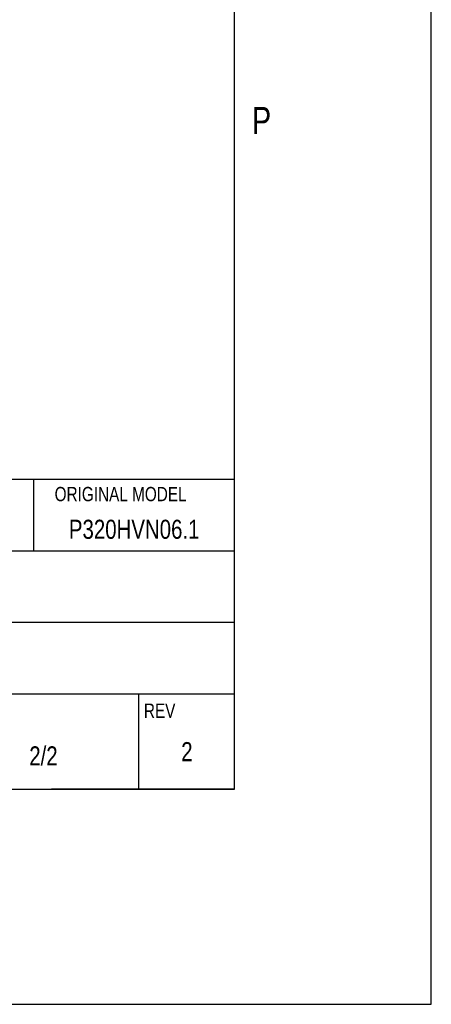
# Model space of a CAD drawing. Header units: millimetres. Extents: x 0 to 3401, y -1 to 1189.
# Tile 37 of 40: x 3340 to 3401, y -1 to 145. Entities that reach past the tile are written whole.
import ezdxf

# ---------------------------------------------------------------- set-up
doc = ezdxf.new("R2010")
doc.units = ezdxf.units.MM
doc.header["$LTSCALE"] = 65.395
doc.layers.get('0').update_dxf_attribs({"linetype": 'CONTINUOUS'})
doc.styles.get("Standard").update_dxf_attribs({"font": 'txt', "width": 0.8})
doc.styles.add('TEXTSTYLE_2', font='txt', dxfattribs={"width": 0.4})

msp = doc.modelspace()

# ---------------------------------------------------------------- linework, layer by layer
at = {"color": 7, "linetype": 'Continuous'}
for p, q in [((3400.817, -0.828), (3400.817, 1188.526)), ((1719.317, -0.828), (3400.817, -0.828))]:
    msp.add_line(p, q, dxfattribs=at)
at = {"color": 6, "linetype": 'Continuous'}
for p, q in [((3371.658, 52.436), (3371.658, 1160.997)), ((1745.313, 31.04), (3344.574, 31.04))]:
    msp.add_line(p, q, dxfattribs=at)
at = {"linetype": 'Continuous'}
for p, q in [((3223.166, 77.002), (3371.658, 77.002)), ((3341.96, 66.396), (3341.96, 77.002)), ((3371.658, 31.04), (3371.658, 77.002)), ((3223.166, 66.396), (3371.658, 66.396)), ((3223.166, 55.789), (3371.658, 55.789)), ((3371.658, 31.04), (3371.658, 52.436)), ((3223.166, 45.183), (3371.658, 45.183)), ((3357.516, 31.04), (3357.516, 45.183)), ((3223.166, 31.04), (3371.658, 31.04)), ((3371.658, 31.04), (3344.574, 31.04))]:
    msp.add_line(p, q, dxfattribs=at)

# ---------------------------------------------------------------- texts
at = {"color": 7, "linetype": 'Continuous', "insert": (3374.251, 132.174), "char_height": 3.999, "width": 4.71357, "attachment_point": 1, "line_spacing_factor": 0.9}
msp.add_mtext('P', dxfattribs=at)
at = {"linetype": 'Continuous', "line_spacing_factor": 0.9}
for s, insert, char_height, width, attachment_point in [('ORIGINAL MODEL', (3345.027, 75.856), 2.12132, 33.7896, 1), ('P320HVN06.1', (3356.809, 70.992), 2.82843, 35.55737, 2), ('REV', (3358.248, 43.744), 2.1213, 7.42462, 1), ('2', (3364.622, 38.034), 2.828, 8.88934, 2), ('2/2', (3343.374, 37.404), 2.8284, 8.88934, 2)]:
    msp.add_mtext(s, dxfattribs=dict(at, insert=insert, char_height=char_height, width=width, attachment_point=attachment_point))
at = {"linetype": 'Continuous', "insert": (3334.974, 29.163), "char_height": 3.9994, "width": 8.99864, "attachment_point": 1, "line_spacing_factor": 0.9, "style": 'TEXTSTYLE_2'}
msp.add_mtext('23', dxfattribs=at)

doc.saveas('drawing.dxf')
